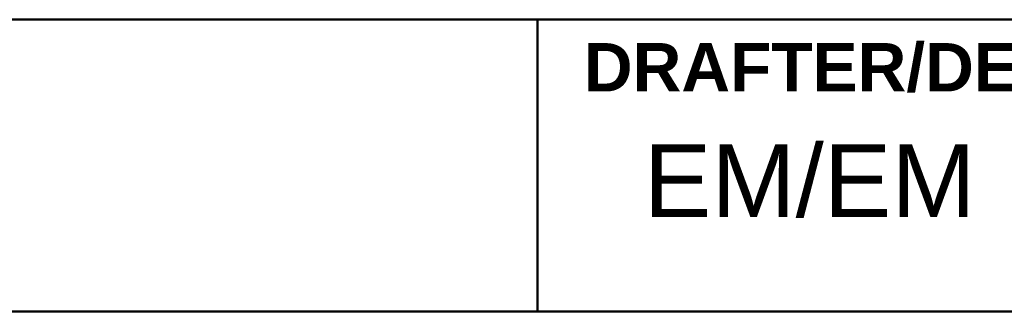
# Model space of a CAD drawing. Header units: inches. Extents: x 0.2 to 29.5, y 0.6 to 18.6.
# Tile 19 of 21: x 23.4 to 25.5, y 2.9 to 3.5. Entities that reach past the tile are written whole.
import ezdxf

# ---------------------------------------------------------------- set-up
doc = ezdxf.new("R2010")
doc.units = ezdxf.units.IN
doc.header["$LTSCALE"] = 1.75
doc.header["$MEASUREMENT"] = 0
doc.layers.add('Title (ANSI)', color=7, linetype='Continuous', lineweight=50)
doc.styles.add('Note Text (ANSI)', font='tahoma.ttf')
doc.styles.add('Text Style107', font='arialbd.ttf')
doc.styles.add('Text Style117', font='arialbd.ttf')
doc.styles.add('Text Style47', font='ARIALN.TTF')
doc.styles.add('Text Style50', font='arial.ttf')
doc.styles.add('Text Style55', font='arial.ttf')
doc.styles.add('Text Style59', font='arial.ttf')

# ---------------------------------------------------------------- blocks, each defined once
blk = doc.blocks.new('Title Blocks ICD TITLE BLOCK MM CUSTOMER')
at = {"layer": 'Title (ANSI)'}
for p, q in [((3.2614, 8.5744), (11.2614, 8.5744)), ((8.647, 8.212), (8.647, 8.5744)), ((3.2614, 8.212), (11.2564, 8.212))]:
    blk.add_line(p, q, dxfattribs=at)
at = {"layer": 'Title (ANSI)', "insert": (8.7045, 8.5144), "char_height": 0.06, "width": 0.861768, "attachment_point": 4, "style": 'Note Text (ANSI)'}
blk.add_mtext('\\fArial|b1|i0;\\H0.0600;DRAFTER/DESIGNER', dxfattribs=at)
at = {"layer": 'Title (ANSI)'}
for tag, p, height, style in [('<TITLE_1>_001', (3.6402, 8.3375), 0.09, 'Text Style50'), ('DESIGNER_001', (8.7789, 8.3294), 0.09, 'Text Style50'), ('<DRAWN_DATE>_001', (10.6141, 8.3294), 0.09, 'Text Style50'), ('<PART_NUMBER>_001', (8.9334, 7.9293), 0.2, 'Text Style117'), ('Sheet_Size_001', (7.3651, 7.9055), 0.13, 'Text Style55'), ('<REVISION_NUMBER>_001', (10.7692, 7.8528), 0.18, 'Text Style107'), ('Sheet_Number_001', (10.8001, 7.2619), 0.08, 'Text Style59'), ('Number_of_sheets_001', (11.097, 7.2619), 0.08, 'Text Style59'), ('COPYRIGHT_YEAR_001', (4.6226, 7.2707), 0.07, 'Text Style47'), ('<SCALE>_001', (9.8254, 7.2503), 0.08, 'Text Style59')]:
    blk.add_attdef(tag, p, '', height=height, dxfattribs=dict(at, style=style))

msp = doc.modelspace()

# ---------------------------------------------------------------- block references
ref = msp.add_blockref('Title Blocks ICD TITLE BLOCK MM CUSTOMER', (9.3776, -11.5011), dxfattribs=dict(xscale=1.75, yscale=1.75, zscale=1.75))
ref.add_attrib('DESIGNER_001', 'EM/EM', (24.7406, 3.0753), dxfattribs={"layer": 'Title (ANSI)', "height": 0.1575, "style": 'Text Style50'})

doc.saveas('drawing.dxf')
